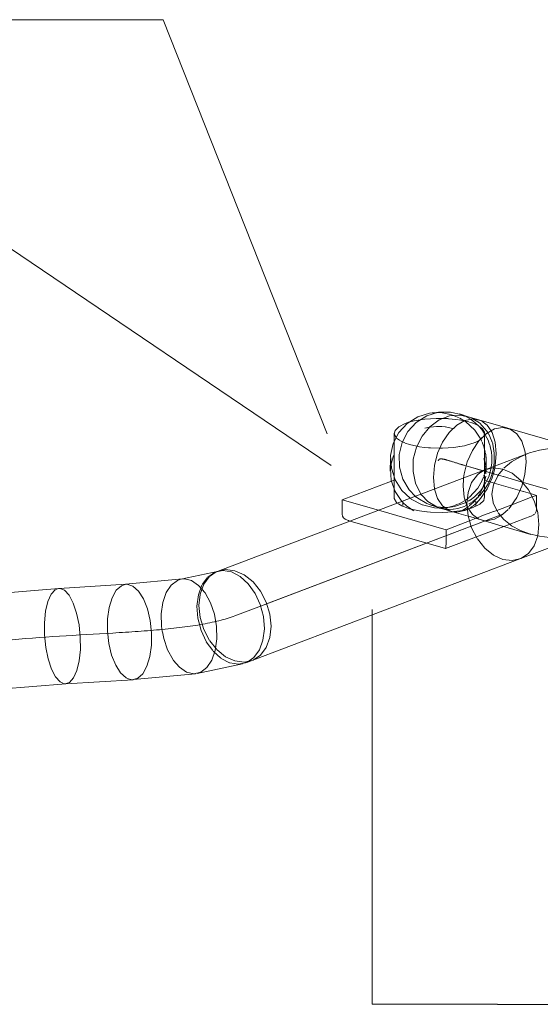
# Model space of a CAD drawing. Header units: millimetres. Extents: x 42289 to 77075, y 302 to 14468.
# Tile 19 of 41: x 48934 to 49614, y 4041 to 5328. Entities that reach past the tile are written whole.
import ezdxf

# ---------------------------------------------------------------- set-up
doc = ezdxf.new("R2010")
doc.units = ezdxf.units.MM
doc.linetypes.add('ADSK_Осевая', pattern=[700, 500, -100, 0, -100])
for name, color, linetype, lineweight in [('M-EQPM-___-IDEN', 50, 'Continuous', 20), ('M-EQPM-____-OTLN', 50, 'Continuous', 20), ('M-HVAC-DUCT-CNTR', 70, 'ADSK_Осевая', 20), ('M-HVAC-DUCT-IDEN', 70, 'Continuous', 20), ('M-HVAC-DUCT-OTLN', 70, 'Continuous', 20)]:
    doc.layers.add(name, color=color, linetype=linetype, lineweight=lineweight)

# ---------------------------------------------------------------- blocks, each defined once
blk = doc.blocks.new('ADSK_Бытовой вентилятор накладной - 200-V4-3D Вент копия 1')
at = {"layer": 'M-EQPM-____-OTLN', "color": 5}
for p, q in [((49442.2, 4802.1), (49437.8, 4800.5)), ((49423.3, 4787.7), (49423.3, 4776.7)), ((49419.6, 4725.3), (49355.3, 4700.9)), ((49423.3, 4717), (49423.3, 4703.7)), ((49355.3, 4700.9), (49402.9, 4687.1)), ((49355.3, 4700.9), (49355.3, 4682)), ((49363.4, 4673.6), (49365.6, 4673))]:
    blk.add_line(p, q, dxfattribs=at)
at = {"layer": 'M-EQPM-____-OTLN', "color": 7}
for p, q in [((49462.7, 4806.1), (49457.4, 4805.4)), ((49533.7, 4797.3), (49532.8, 4797.8)), ((49541.2, 4788.1), (49541.1, 4789)), ((49541.2, 4787), (49541.3, 4787.7)), ((49541.3, 4786.6), (49541.3, 4787.7)), ((49434.1, 4776.5), (49437.3, 4775.1)), ((49587.5, 4712.9), (49554, 4722.5)), ((49501.4, 4685.3), (49500.4, 4685.2)), ((49520.7, 4688.9), (49519.8, 4688.7)), ((49557.3, 4686.9), (49577.2, 4694.4)), ((49530.6, 4676.8), (49531.6, 4677.2)), ((49566.7, 4666), (49572.5, 4668.1)), ((49573.1, 4668.4), (49574.3, 4668.8))]:
    blk.add_line(p, q, dxfattribs=at)
at = {"layer": 'M-EQPM-____-OTLN', "color": 10}
for p, q in [((49493.6, 4806.9), (49487.1, 4807.2)), ((49494.4, 4806.8), (49493.6, 4806.9)), ((49507.4, 4805.4), (49494.8, 4806.8)), ((49514.7, 4804), (49508.2, 4805.3)), ((49520.8, 4802.5), (49514.9, 4804)), ((49524.6, 4801.3), (49521.5, 4802.3)), ((49524.9, 4774.2), (49526.7, 4774.9)), ((49526.7, 4774.9), (49528.6, 4775.6)), ((49529, 4775.8), (49533.3, 4777.9)), ((49541.3, 4784.9), (49541.3, 4786.6)), ((49541.3, 4782.8), (49541.3, 4784.9)), ((49541.3, 4775.2), (49541.3, 4782.2)), ((49541.3, 4770.6), (49541.3, 4774.9)), ((49452.9, 4770.8), (49456.2, 4770.2)), ((49456.3, 4770.2), (49462.8, 4769.3)), ((49462.9, 4769.3), (49468.1, 4768.8)), ((49506.6, 4769.9), (49508.6, 4770.3)), ((49541.3, 4765.9), (49541.3, 4770.2)), ((49541.3, 4761.8), (49541.3, 4765.9)), ((49541.3, 4746.4), (49541.3, 4761.6)), ((49541.3, 4745.1), (49541.3, 4746.2)), ((49541.3, 4740), (49541.3, 4744.7)), ((49541.3, 4738), (49541.3, 4739.4)), ((49541.3, 4734.5), (49541.3, 4737.9)), ((49541.3, 4732.2), (49541.3, 4733.6)), ((49541.3, 4727.8), (49541.3, 4731.6)), ((49541.3, 4723.1), (49541.3, 4727.8)), ((49543.9, 4725.4), (49541.5, 4726.2)), ((49546.8, 4724.6), (49544.7, 4725.2)), ((49548, 4724.3), (49546.8, 4724.6)), ((49548.8, 4724.1), (49548.1, 4724.2)), ((49554, 4722.5), (49548.8, 4724.1)), ((49541.3, 4720.4), (49541.3, 4722.6)), ((49541.3, 4714.4), (49541.3, 4719.8)), ((49541.3, 4711), (49541.3, 4714.2)), ((49541.3, 4709.9), (49541.3, 4710.7)), ((49529.8, 4697.3), (49529.8, 4699)), ((49541.3, 4703.7), (49541.3, 4709.8)), ((49509, 4686.3), (49501.4, 4685.3)), ((49512.2, 4686.9), (49509.5, 4686.4)), ((49519.8, 4688.7), (49519.1, 4688.5)), ((49522, 4689.3), (49520.7, 4688.9)), ((49523, 4689.6), (49522.3, 4689.4)), ((49524.8, 4690.2), (49523.8, 4689.9)), ((49526.7, 4690.9), (49525, 4690.3)), ((49535, 4695), (49527.1, 4691.1)), ((49529.8, 4696.1), (49529.8, 4696.8)), ((49529.8, 4692.2), (49529.8, 4696)), ((49538, 4679.6), (49553.2, 4685.4)), ((49553.3, 4685.4), (49554.9, 4686)), ((49554.9, 4686), (49557.3, 4686.9)), ((49531.6, 4677.2), (49535, 4678.5)), ((49535, 4678.5), (49537.9, 4679.6))]:
    blk.add_line(p, q, dxfattribs=at)
at = {"layer": 'M-EQPM-____-OTLN', "color": 151}
for p, q in [((49423.3, 4776.7), (49423.3, 4775.4)), ((49423.3, 4774.6), (49423.3, 4730.9)), ((49591.6, 4711.7), (49587.5, 4712.9)), ((49601.3, 4708.9), (49592.1, 4711.6)), ((49434.8, 4699), (49434.8, 4698.1)), ((49577.2, 4694.4), (49603.6, 4704.5)), ((49609.2, 4687.7), (49609.2, 4689.2)), ((49521.7, 4673.4), (49530.2, 4676.6)), ((49574.3, 4668.8), (49601.8, 4679.2)), ((49530.7, 4652.3), (49566.7, 4666))]:
    blk.add_line(p, q, dxfattribs=at)
at = {"layer": 'M-EQPM-____-OTLN', "color": 171}
for p, q in [((49423.1, 4726.6), (49419.6, 4725.3)), ((49423.3, 4730.9), (49423.3, 4717)), ((49434.8, 4697.4), (49434.8, 4693.6)), ((49609.2, 4706.6), (49601.3, 4708.9)), ((49603.6, 4704.5), (49609.2, 4706.6)), ((49609.2, 4689.2), (49609.2, 4706.6)), ((49402.9, 4687.1), (49491, 4661.7)), ((49428.4, 4695.8), (49427.5, 4696.5)), ((49434.8, 4693), (49434.8, 4692.2)), ((49365.6, 4673), (49490.4, 4637)), ((49491, 4661.7), (49521.7, 4673.4)), ((49491, 4661.5), (49491, 4642.9)), ((49490.5, 4637), (49530.7, 4652.3)), ((49490.4, 4637), (49490.5, 4637))]:
    blk.add_line(p, q, dxfattribs=at)
at = {"layer": 'M-EQPM-____-OTLN', "color": 5}
for points in [[(49437.8, 4800.5, 0), (49429.3, 4796.3, 0), (49424.4, 4791.5, 0), (49423.4, 4786.4, 0), (49425.8, 4782, 0)], [(49427.5, 4696.5, 0), (49426.4, 4697.4, 0), (49423.4, 4702.4, 0), (49423.3, 4703.7, 0)], [(49355.3, 4682, 0), (49355.8, 4679.5, 0), (49357.2, 4677.3, 0), (49359.4, 4675.4, 0), (49362.3, 4674, 0), (49364, 4673.5, 0)]]:
    blk.add_polyline3d(points, dxfattribs=at)
at = {"layer": 'M-EQPM-____-OTLN', "color": 151}
for points in [[(49457.4, 4805.4, 0), (49449.3, 4803.9, 0), (49442.2, 4802.1, 0)], [(49425.8, 4782, 0), (49426.4, 4781.4, 0), (49430.1, 4778.6, 0)], [(49430.5, 4778.4, 0), (49433.3, 4776.8, 0), (49434, 4776.5, 0)], [(49466.1, 4685, 0), (49456.3, 4686.2, 0), (49445.5, 4688.5, 0)], [(49500.4, 4685.2, 0), (49486.3, 4684.3, 0), (49470.9, 4684.6, 0), (49466.4, 4684.9, 0)], [(49609.2, 4687.7, 0), (49608.8, 4685.3, 0), (49607.3, 4683, 0)], [(49606.6, 4682.2, 0), (49605.1, 4681, 0), (49602.2, 4679.4, 0), (49601.8, 4679.2, 0)]]:
    blk.add_polyline3d(points, dxfattribs=at)
at = {"layer": 'M-EQPM-____-OTLN', "color": 7}
for points in [[(49487.1, 4807.2, 0), (49478.2, 4807.2, 0), (49463.5, 4806.2, 0)], [(49541.1, 4789.1, 0), (49538.1, 4794.1, 0), (49534.1, 4797, 0)], [(49437.6, 4775, 0), (49443.5, 4773, 0), (49452.9, 4770.8, 0)], [(49468.4, 4768.8, 0), (49470.9, 4768.6, 0), (49483.1, 4768.2, 0)], [(49519.1, 4688.5, 0), (49515.2, 4687.5, 0), (49512.2, 4686.9, 0)]]:
    blk.add_polyline3d(points, dxfattribs=at)
at = {"layer": 'M-EQPM-____-OTLN', "color": 10}
for points in [[(49532.8, 4797.8, 0), (49531.2, 4798.6, 0), (49525, 4801.2, 0)], [(49533.6, 4778.1, 0), (49535.3, 4779.1, 0), (49536.3, 4779.9, 0)], [(49536.3, 4779.9, 0), (49540.2, 4784, 0), (49541.2, 4787, 0)], [(49483.1, 4768.2, 0), (49486.3, 4768.3, 0), (49501.4, 4769.3, 0), (49506.6, 4769.9, 0)], [(49509, 4770.3, 0), (49515.2, 4771.5, 0), (49524.7, 4774.2, 0)], [(49541.1, 4705.1, 0), (49540.2, 4700, 0), (49535.3, 4695.2, 0)]]:
    blk.add_polyline3d(points, dxfattribs=at)
at = {"layer": 'M-EQPM-____-OTLN', "color": 171}
for points in [[(49444.7, 4688.7, 0), (49443.5, 4689, 0), (49433.3, 4692.8, 0), (49428.9, 4695.4, 0)], [(49490.5, 4637, 0), (49490.7, 4637.6, 0), (49490.8, 4638.5, 0)], [(49490.8, 4638.8, 0), (49490.9, 4640.6, 0), (49491, 4642.9, 0)]]:
    blk.add_polyline3d(points, dxfattribs=at)
blk = doc.blocks.new('ADSK_Тройник_Круглый - Стандарт-V8-3D Вент копия 1')
at = {"layer": 'M-HVAC-DUCT-OTLN', "color": 5}
for p, q in [((49741.3, 4745.6), (49571.7, 4794.5)), ((49597.7, 4761.1), (49543.1, 4740.4)), ((49587.5, 4623.5), (49642.1, 4644.2)), ((49641.8, 4644.2), (49706.7, 4625.5))]:
    blk.add_line(p, q, dxfattribs=at)
at = {"layer": 'M-HVAC-DUCT-OTLN', "color": 171}
for p, q in [((49594.1, 4764.7), (49594.8, 4760.1)), ((49594.9, 4759.8), (49595.5, 4750.2)), ((49541.7, 4739.8), (49536, 4736.5)), ((49746.3, 4743.5), (49744.5, 4744.4)), ((49513.3, 4718.8), (49513.8, 4727.6)), ((49513.8, 4727.8), (49514, 4729.4)), ((49641.9, 4644.2), (49641.7, 4644.2)), ((49708.4, 4625.1), (49713.4, 4624.5))]:
    blk.add_line(p, q, dxfattribs=at)
at = {"layer": 'M-HVAC-DUCT-OTLN', "color": 151}
for p, q in [((49560.5, 4734.7), (49565.6, 4740.8)), ((49752.1, 4739.3), (49746.7, 4743.3)), ((49755.8, 4734.9), (49753.3, 4738)), ((49552.5, 4697.1), (49551, 4708)), ((49765.1, 4701.6), (49764.7, 4708.4)), ((49572.2, 4688.1), (49565.4, 4681.8)), ((49538.6, 4674), (49534.3, 4675.4)), ((49537.1, 4674.4), (49564.4, 4666.5)), ((49565, 4681.5), (49562.4, 4679.6)), ((49564.9, 4666.3), (49602, 4655.6)), ((49713.5, 4624.5), (49724, 4626.5))]:
    blk.add_line(p, q, dxfattribs=at)
at = {"layer": 'M-HVAC-DUCT-OTLN', "color": 7}
for p, q in [((49752.8, 4738.5), (49752.1, 4739.3)), ((49562.4, 4679.6), (49554.4, 4675.4))]:
    blk.add_line(p, q, dxfattribs=at)
at = {"layer": 'M-HVAC-DUCT-OTLN', "color": 5}
for points in [[(49514, 4729.4, 0), (49514.7, 4734.6, 0), (49518.8, 4750.4, 0), (49525.4, 4765.1, 0), (49533.9, 4777.7, 0), (49543.8, 4787.4, 0), (49554.4, 4793.4, 0)], [(49554.4, 4793.4, 0), (49565, 4795.4, 0), (49574.9, 4793.3, 0)], [(49597.1, 4760.8, 0), (49600.2, 4762, 0), (49613, 4765.7, 0), (49626, 4768, 0), (49639.2, 4769, 0)], [(49639.2, 4769, 0), (49640.1, 4763.9, 0), (49641, 4757.6, 0), (49641.9, 4750, 0), (49642.7, 4741.1, 0), (49643.5, 4730.9, 0), (49644.2, 4719.5, 0), (49644.7, 4707, 0), (49645.1, 4693.8, 0), (49645.2, 4680.8, 0)], [(49565.3, 4740.9, 0), (49553.1, 4742.4, 0), (49541.7, 4739.8, 0)], [(49612.4, 4668.3, 0), (49610.8, 4684.1, 0), (49606.1, 4699.6, 0), (49598.6, 4714, 0), (49588.8, 4726.2, 0), (49577.5, 4735.4, 0), (49565.3, 4740.9, 0)], [(49724, 4744.5, 0), (49713.4, 4738.5, 0), (49703.5, 4728.8, 0), (49695, 4716.2, 0), (49688.4, 4701.5, 0), (49684.3, 4685.7, 0), (49682.9, 4669.9, 0)], [(49744.5, 4744.4, 0), (49734.6, 4746.5, 0), (49724, 4744.5, 0)], [(49645.2, 4680.8, 0), (49645.1, 4669.1, 0), (49644.7, 4659.5, 0), (49644.2, 4652.4, 0), (49643.5, 4647.7, 0), (49642.7, 4645, 0), (49641.9, 4644.2, 0)], [(49587.5, 4623.5, 0), (49588.8, 4624, 0), (49598.6, 4630.6, 0), (49606.1, 4640.7, 0), (49610.8, 4653.5, 0), (49612.4, 4668.3, 0)], [(49682.9, 4669.9, 0), (49684.3, 4655.2, 0), (49688.4, 4642.5, 0), (49695, 4632.8, 0), (49703.5, 4626.7, 0), (49708.4, 4625.1, 0)]]:
    blk.add_polyline3d(points, dxfattribs=at)
at = {"layer": 'M-HVAC-DUCT-OTLN', "color": 171}
for points in [[(49574.9, 4793.3, 0), (49583.4, 4787.1, 0), (49590, 4777.4, 0), (49594, 4764.8, 0)], [(49566.7, 4741.9, 0), (49576.7, 4750.2, 0), (49588.1, 4756.9, 0), (49597.1, 4760.8, 0)], [(49595.5, 4750, 0), (49594.1, 4734.2, 0), (49591.5, 4723.2, 0)], [(49535.7, 4736.3, 0), (49532, 4733.2, 0), (49524.5, 4723.2, 0), (49519.8, 4710.3, 0), (49518.2, 4695.5, 0)], [(49518.2, 4692.9, 0), (49514.7, 4704.1, 0), (49513.3, 4718.8, 0)], [(49518.2, 4695.5, 0), (49519.8, 4679.8, 0), (49524.5, 4664.2, 0), (49531.7, 4650.3, 0)], [(49532, 4649.8, 0), (49541.7, 4637.6, 0), (49553.1, 4628.5, 0), (49565.3, 4622.9, 0)], [(49639.2, 4651, 0), (49626, 4651.4, 0), (49613, 4653.1, 0), (49610.8, 4653.5, 0)], [(49641, 4645, 0), (49640.1, 4647.3, 0), (49639.2, 4650.9, 0)], [(49565.3, 4622.9, 0), (49577.5, 4621.4, 0), (49587.2, 4623.4, 0)]]:
    blk.add_polyline3d(points, dxfattribs=at)
at = {"layer": 'M-HVAC-DUCT-OTLN', "color": 151}
for points in [[(49551, 4708, 0), (49553, 4720.4, 0), (49558.5, 4731.9, 0), (49560.1, 4734.3, 0)], [(49591.5, 4723.2, 0), (49590, 4718.4, 0), (49583.4, 4703.7, 0), (49574.9, 4691.1, 0), (49573.2, 4689.1, 0)], [(49764.7, 4708.5, 0), (49763.7, 4715.8, 0), (49759.6, 4728.5, 0), (49756.1, 4734.6, 0)], [(49724, 4626.5, 0), (49734.6, 4632.6, 0), (49744.5, 4642.2, 0), (49753, 4654.8, 0), (49759.6, 4669.5, 0), (49763.7, 4685.3, 0), (49765.1, 4701.1, 0)], [(49533.7, 4675.6, 0), (49525.4, 4681.7, 0), (49518.8, 4691.4, 0), (49518.4, 4692.4, 0)], [(49558.5, 4684.4, 0), (49553, 4695.7, 0), (49552.7, 4696.6, 0)], [(49572.9, 4669.6, 0), (49566.7, 4674.8, 0), (49559, 4683.7, 0)], [(49610.8, 4653.5, 0), (49600.2, 4656.2, 0), (49588.1, 4660.8, 0), (49576.7, 4666.9, 0), (49572.9, 4669.6, 0)]]:
    blk.add_polyline3d(points, dxfattribs=at)
at = {"layer": 'M-HVAC-DUCT-OTLN', "color": 7}
blk.add_polyline3d([(49554.4, 4675.4, 0), (49543.8, 4673.4, 0), (49539.4, 4673.8, 0)], dxfattribs=at)
blk = doc.blocks.new('ADSK_M_Гибкие воздуховоды - Диаметр-161379-3D Вент копия 1')
at = {"layer": 'M-HVAC-DUCT-IDEN'}
blk.add_line((48548.5, 5328.3), (48948.5, 5328.3), dxfattribs=at)
blk = doc.blocks.new('ADSK_M_Воздуховоды - Размер_15-149623-3D Вент копия 1')
at = {"layer": 'M-HVAC-DUCT-IDEN'}
blk.add_line((42990.3, 6175.7), (43740.3, 6175.7), dxfattribs=at)

msp = doc.modelspace()

# ---------------------------------------------------------------- linework, layer by layer
at = {"layer": 'M-EQPM-___-IDEN'}
msp.add_line((49341.2, 4745.7), (48849.5, 5078.3), dxfattribs=at)
at = {"layer": 'M-HVAC-DUCT-CNTR', "color": 151}
for p, q in [((49515.7, 4745.6), (49541.6, 4738.1)), ((49517.4, 4745.1), (49539.2, 4738.8)), ((49559.4, 4733), (49565.6, 4731.2)), ((49566.1, 4731.1), (49586.1, 4725.3)), ((49586.5, 4725.2), (49590.6, 4724)), ((49215.3, 4549.1), (49249.9, 4562.2)), ((49215.3, 4549.1), (49249.9, 4562.2)), ((49249.9, 4562.2), (49256.7, 4564.8))]:
    msp.add_line(p, q, dxfattribs=at)
at = {"layer": 'M-HVAC-DUCT-CNTR', "color": 171}
for p, q in [((49515.7, 4745.6), (49517.4, 4745.1)), ((49590.6, 4724), (49644.3, 4708.5)), ((49249.9, 4562.2), (49565.3, 4681.9)), ((49256.7, 4564.8), (49565.3, 4681.9))]:
    msp.add_line(p, q, dxfattribs=at)
at = {"layer": 'M-HVAC-DUCT-CNTR', "color": 7}
for p, q in [((49539.2, 4738.8), (49539.9, 4738.6)), ((49554.8, 4734.3), (49559.4, 4733))]:
    msp.add_line(p, q, dxfattribs=at)
at = {"layer": 'M-HVAC-DUCT-CNTR', "color": 10}
for p, q in [((49539.9, 4738.6), (49541.6, 4738.1)), ((49541.7, 4738.1), (49550.5, 4735.5)), ((49541.7, 4738.1), (49550.5, 4735.5)), ((49550.9, 4735.4), (49554.4, 4734.4)), ((49550.9, 4735.4), (49554.4, 4734.4))]:
    msp.add_line(p, q, dxfattribs=at)
for points in [[(49481, 4752.3), (49480.9, 4752.1), (49480.8, 4751.8), (49480.7, 4751.5)], [(49487.9, 4753.8), (49484.1, 4754.6), (49482, 4754.3), (49481, 4752.3)], [(49490.3, 4753.3), (49489.5, 4753.5), (49488.8, 4753.7), (49488.1, 4753.8)]]:
    msp.add_open_spline(points, degree=3, dxfattribs=at)
at = {"layer": 'M-HVAC-DUCT-CNTR', "color": 7}
msp.add_open_spline([(49503.5, 4749.3), (49497.9, 4751), (49493.6, 4752.4), (49490.3, 4753.3)], degree=3, dxfattribs=at)
at = {"layer": 'M-HVAC-DUCT-CNTR', "color": 151}
msp.add_open_spline([(49515.7, 4745.6), (49511, 4746.9), (49507, 4748.2), (49503.5, 4749.3)], degree=3, dxfattribs=at)
at = {"layer": 'M-HVAC-DUCT-CNTR', "color": 171}
msp.add_open_spline([(49215.3, 4549.1), (49114.1, 4510.7), (48842.9, 4542.1), (48731.2, 4467.6)], degree=3, dxfattribs=at)
at = {"layer": 'M-HVAC-DUCT-IDEN'}
for p, q in [((49121.5, 5328.3), (48948.5, 5328.3)), ((49335.8, 4786.9), (49121.5, 5328.3)), ((49394.4, 4557.6), (49394.4, 4041.4)), ((49394.4, 4041.4), (49558.3, 4041.4))]:
    msp.add_line(p, q, dxfattribs=at)
at = {"layer": 'M-HVAC-DUCT-OTLN', "color": 171}
for p, q in [((49477.9, 4814.6), (49469.6, 4813.9)), ((49473.9, 4814.4), (49478.6, 4814.7)), ((49515.4, 4810.4), (49512.3, 4811.7)), ((49523, 4808.3), (49526, 4806.9)), ((49537.6, 4803.8), (49536.2, 4804.5)), ((49594.8, 4760.1), (49594.1, 4764.7)), ((49595.5, 4750.2), (49594.9, 4759.8)), ((49418.4, 4741.6), (49419, 4746)), ((49536, 4736.5), (49541.7, 4739.8)), ((49513.8, 4727.6), (49513.3, 4718.8)), ((49514, 4729.4), (49513.8, 4727.8)), ((49476.1, 4714.9), (49476.4, 4713.6)), ((49434.1, 4697.8), (49433.3, 4698.6)), ((49439.4, 4692.9), (49434.5, 4697.3)), ((49445.3, 4702), (49444.3, 4702.7)), ((49460, 4694.1), (49445.7, 4701.7)), ((49451.1, 4705.2), (49452.1, 4704.4)), ((49459.1, 4707), (49458.3, 4708.1)), ((49444.9, 4688.8), (49439.6, 4692.7)), ((49448.9, 4686.3), (49445.4, 4688.4)), ((49466.1, 4695.8), (49468.2, 4694.9)), ((49471.7, 4693.6), (49482, 4690.3)), ((49485.6, 4689.3), (49483.4, 4689.9)), ((49483.4, 4689.8), (49519.9, 4679.3)), ((49172.4, 4590), (49179.4, 4599.4)), ((49181.8, 4600.2), (49174.5, 4590.4)), ((49179.8, 4599.8), (49188.7, 4605.8)), ((49190.6, 4606.4), (49182, 4600.4)), ((49191.7, 4607), (49190.8, 4606.5)), ((49167.5, 4576.6), (49172, 4589.1)), ((49174.5, 4590.3), (49169.8, 4577.5)), ((49165.7, 4561.8), (49167.5, 4576.6)), ((49169.7, 4577.2), (49168.2, 4562.7)), ((49186.2, 4503.6), (49177.9, 4515.3)), ((49182.3, 4516.4), (49191.6, 4504.9)), ((49196.9, 4493.7), (49186.8, 4502.9)), ((49208.3, 4487.7), (49197.3, 4493.4)), ((49219.8, 4485.8), (49208.6, 4487.6)), ((49074.2, 4467.5), (49073.3, 4468)), ((49080.9, 4465.6), (49074.7, 4467.2)), ((49161.6, 4473.3), (49152.1, 4475.5)), ((48990.6, 4460.9), (48987, 4462.8)), ((48993.2, 4460.3), (48990.8, 4460.8))]:
    msp.add_line(p, q, dxfattribs=at)
at = {"layer": 'M-HVAC-DUCT-OTLN', "color": 5}
for p, q in [((49469.6, 4813.9), (49473.9, 4814.4)), ((49484.4, 4815.5), (49473, 4814.3)), ((49520, 4809.4), (49508.8, 4813)), ((49571.7, 4794.5), (49518.6, 4809.8)), ((49418.5, 4754.8), (49418.2, 4738)), ((49543.1, 4740.4), (49190, 4606.3)), ((49419.3, 4726.2), (49418.4, 4741.6)), ((49474.6, 4730), (49476, 4715.3)), ((49229.4, 4487.6), (49587.5, 4623.5)), ((49194.1, 4607.5), (49144.7, 4597)), ((49147, 4597.3), (49072.5, 4590.3)), ((48985.3, 4585), (48892.8, 4577.4)), ((49073, 4590.3), (48985.5, 4585)), ((49166, 4473.7), (49225.3, 4486.4)), ((49082.6, 4465.7), (49163.7, 4473.4)), ((48907.8, 4453.2), (48994.4, 4460.4)), ((48994.3, 4460.3), (49082.2, 4465.6))]:
    msp.add_line(p, q, dxfattribs=at)
at = {"layer": 'M-HVAC-DUCT-OTLN', "color": 151}
for p, q in [((49480.4, 4814.7), (49477.9, 4814.6)), ((49478.6, 4814.7), (49480.5, 4814.7)), ((49495.2, 4812.7), (49501.3, 4810.8)), ((49522.4, 4806.6), (49515.4, 4810.4)), ((49526.1, 4806.8), (49534.8, 4801.2)), ((49555.3, 4745.4), (49556.7, 4761)), ((49468.2, 4694.9), (49476.5, 4692.3)), ((49472.7, 4693.3), (49477.2, 4692.1)), ((49482.1, 4690), (49482.7, 4690)), ((49483.5, 4690), (49482.6, 4690)), ((49492.8, 4690.7), (49496.1, 4691.1)), ((49515.7, 4686.6), (49519, 4688.1)), ((49565.4, 4681.8), (49572.2, 4688.1)), ((49520.2, 4679.2), (49537.1, 4674.4)), ((49534.3, 4675.4), (49538.6, 4674)), ((49562.4, 4679.6), (49565, 4681.5))]:
    msp.add_line(p, q, dxfattribs=at)
at = {"layer": 'M-HVAC-DUCT-OTLN', "color": 7}
for p, q in [((49509.1, 4807.4), (49514.6, 4804.1)), ((49463.5, 4794.3), (49469.3, 4795.6)), ((49545.8, 4788.2), (49546.5, 4787)), ((49546.9, 4786.4), (49550.6, 4778.2)), ((49552.1, 4773.4), (49554.1, 4761.9)), ((49554.1, 4761.9), (49554, 4749.4)), ((49543.4, 4747.9), (49543.5, 4749.8)), ((49554.7, 4742.2), (49554.9, 4743)), ((49554.9, 4743.1), (49555.2, 4744.9)), ((49476.5, 4692.3), (49479.1, 4691.7)), ((49477.2, 4692.1), (49479.1, 4691.7)), ((49482.7, 4690), (49489.6, 4690.4)), ((49489.9, 4690.4), (49483.9, 4690)), ((49489, 4690.3), (49492.5, 4690.7)), ((49500.4, 4688.4), (49492.9, 4688.2)), ((49506.3, 4689.3), (49500.9, 4688.4)), ((49516.1, 4692.6), (49506.3, 4689.3)), ((49513.1, 4687.1), (49510.6, 4685.7)), ((49518.8, 4690.9), (49513.2, 4687.2)), ((49518.1, 4693.6), (49516.1, 4692.7)), ((49519, 4688.1), (49520.4, 4688.8)), ((49554.4, 4675.4), (49562.4, 4679.6))]:
    msp.add_line(p, q, dxfattribs=at)
at = {"layer": 'M-HVAC-DUCT-OTLN', "color": 10}
for p, q in [((49514.6, 4804.1), (49516.4, 4802.9)), ((49516.4, 4802.9), (49528.5, 4791.8)), ((49470.7, 4795.8), (49478.7, 4796.6)), ((49490.3, 4796.1), (49499.7, 4794)), ((49500.2, 4793.9), (49501, 4793.7)), ((49501.5, 4793.5), (49501.8, 4793.4)), ((49528.5, 4791.8), (49536.3, 4780)), ((49538.1, 4776.2), (49538.5, 4775.3)), ((49538.7, 4774.9), (49540.3, 4770.5)), ((49540.4, 4770.3), (49542.3, 4762.9)), ((49542.4, 4762.3), (49543.3, 4755.5)), ((49543.4, 4753.4), (49542.4, 4762.3)), ((49548.7, 4770.7), (49548.1, 4772.6)), ((49550.3, 4763.2), (49548.8, 4770.4)), ((49550.9, 4757.8), (49550.3, 4763.2)), ((49540.6, 4754.9), (49542.2, 4748.8)), ((49542.2, 4748.8), (49542.6, 4746.2)), ((49543.3, 4755.2), (49543.4, 4753.3)), ((49543.4, 4752.7), (49543.3, 4746.1)), ((49543.3, 4746.1), (49543.5, 4749.8)), ((49543.5, 4750.2), (49543.4, 4753.1)), ((49550.8, 4748.3), (49550.9, 4757.5)), ((49542.1, 4737.9), (49541.2, 4734.4)), ((49542.4, 4739.5), (49542.1, 4738)), ((49543.3, 4746), (49542.5, 4740.3)), ((49542.8, 4745.2), (49543.2, 4740.6)), ((49543.2, 4736.4), (49543.1, 4734.5)), ((49543.2, 4737), (49543.3, 4738.7)), ((49543.2, 4738.6), (49543.2, 4738)), ((49543.2, 4738), (49543.2, 4737)), ((49543.3, 4740.8), (49543.4, 4745.5)), ((49543.3, 4739), (49543.3, 4739.6)), ((49543.4, 4746), (49543.4, 4747.9)), ((49548, 4734.4), (49549.7, 4740.8)), ((49549.8, 4741.5), (49550.1, 4742.7)), ((49552.9, 4741.8), (49551.4, 4735.6)), ((49552.8, 4734.6), (49553.3, 4736.1)), ((49553.4, 4744.1), (49553, 4742.3)), ((49553.3, 4736.4), (49554.7, 4742)), ((49541, 4733.5), (49540.6, 4732.3)), ((49542.9, 4731.5), (49541, 4722.3)), ((49551.3, 4735.3), (49551.1, 4734.3)), ((49536.9, 4712), (49534.2, 4707.2)), ((49538.6, 4715.4), (49537, 4712.2)), ((49516.2, 4700), (49508.1, 4695.5)), ((49517.6, 4701), (49516.6, 4700.3)), ((49517, 4697.3), (49518.7, 4698.2)), ((49518.9, 4701.9), (49517.7, 4701.1)), ((49520, 4702.8), (49519.3, 4702.2)), ((49519.8, 4698.8), (49522.3, 4700.4)), ((49521.2, 4703.7), (49520, 4702.8)), ((49525.8, 4698.3), (49522.7, 4696.2)), ((49527.2, 4698.3), (49523.6, 4694.7)), ((49532.1, 4703.5), (49526.2, 4698.6)), ((49530.2, 4701.7), (49527.2, 4698.3)), ((49532.3, 4704.4), (49530.2, 4701.7)), ((49534.8, 4706.2), (49532.6, 4703.9)), ((49533.9, 4706.8), (49532.9, 4705.3)), ((49488.8, 4690.8), (49493.1, 4690.8)), ((49489, 4690.8), (49492.8, 4690.8)), ((49489.6, 4690.4), (49492.3, 4690.8)), ((49492.3, 4690.8), (49489.9, 4690.4)), ((49493.1, 4690.9), (49492.4, 4690.8)), ((49493.4, 4690.9), (49496.1, 4691.1)), ((49493.5, 4690.9), (49499.4, 4691.5)), ((49500.1, 4692.6), (49494.5, 4691.2)), ((49496.4, 4691.1), (49499.4, 4691.5)), ((49499.4, 4691.5), (49501.9, 4692)), ((49500.9, 4692.8), (49507.5, 4695.3)), ((49507.5, 4695.3), (49507.5, 4695.3)), ((49519, 4694.1), (49518.4, 4693.8)), ((49520.4, 4692.1), (49519.2, 4691.2)), ((49520.4, 4688.8), (49521.5, 4689.5)), ((49522.3, 4695.9), (49520.8, 4695.1)), ((49521.6, 4693), (49521.4, 4692.9)), ((49522.8, 4694.1), (49521.8, 4693.2)), ((49522.4, 4689.9), (49523, 4690.3)), ((49523.5, 4694.7), (49522.9, 4694.1)), ((49523, 4690.3), (49525.8, 4692.3)), ((49526.3, 4692.7), (49530.8, 4696.5))]:
    msp.add_line(p, q, dxfattribs=at)
at = {"layer": 'M-HVAC-DUCT-OTLN', "color": 5}
for points in [[(49419.6, 4742.3, 0), (49418.7, 4758.6, 0), (49422.1, 4774.4, 0), (49429.5, 4788.8, 0), (49440.4, 4800.6, 0), (49454.1, 4809.2, 0), (49469.6, 4813.9, 0)], [(49469.6, 4813.9, 0), (49454.1, 4809.2, 0), (49440.4, 4800.6, 0), (49429.5, 4788.8, 0), (49422.1, 4774.4, 0), (49418.7, 4758.6, 0), (49419.6, 4742.3, 0)], [(49481, 4815.1, 0), (49465.8, 4810.4, 0), (49452.2, 4801.9, 0), (49441.3, 4790, 0), (49433.6, 4775.7, 0), (49429.8, 4759.8, 0), (49430.2, 4743.4, 0)], [(49481, 4815.1, 0), (49465.8, 4810.4, 0), (49452.2, 4801.9, 0), (49441.3, 4790, 0), (49433.6, 4775.7, 0), (49429.8, 4759.8, 0), (49430.2, 4743.4, 0)], [(49512.3, 4811.7, 0), (49496.9, 4815.5, 0), (49481, 4815.1, 0)], [(49512.3, 4811.7, 0), (49496.9, 4815.5, 0), (49481, 4815.1, 0)], [(49447.9, 4737.7, 0), (49448.3, 4753.8, 0), (49452.4, 4769.6, 0), (49459.7, 4784, 0), (49469.9, 4796.2, 0), (49482.1, 4805.1, 0), (49495.7, 4810.3, 0)], [(49495.7, 4810.3, 0), (49482.1, 4805.1, 0), (49469.9, 4796.2, 0), (49459.7, 4784, 0), (49452.4, 4769.6, 0), (49448.3, 4753.8, 0), (49447.9, 4737.7, 0)], [(49515.7, 4804.6, 0), (49505, 4798.5, 0), (49495.1, 4788.9, 0), (49486.6, 4776.3, 0), (49480.1, 4761.6, 0), (49476, 4745.8, 0), (49474.6, 4730, 0)], [(49474.6, 4730, 0), (49476, 4745.8, 0), (49480.1, 4761.6, 0), (49486.6, 4776.3, 0), (49495.1, 4788.9, 0), (49505, 4798.5, 0), (49515.7, 4804.6, 0)], [(49495.7, 4810.3, 0), (49509.6, 4811.4, 0), (49523, 4808.3, 0)], [(49523, 4808.3, 0), (49509.6, 4811.4, 0), (49495.7, 4810.3, 0)], [(49536.2, 4804.5, 0), (49526.3, 4806.6, 0), (49515.7, 4804.6, 0)], [(49515.7, 4804.6, 0), (49526.3, 4806.6, 0), (49536.2, 4804.5, 0)], [(49554.4, 4793.4, 0), (49543.8, 4787.4, 0), (49533.9, 4777.7, 0), (49525.4, 4765.1, 0), (49518.8, 4750.4, 0), (49514.7, 4734.6, 0), (49514, 4729.4, 0)], [(49574.9, 4793.3, 0), (49565, 4795.4, 0), (49554.4, 4793.4, 0)], [(49444.3, 4702.7, 0), (49433.5, 4712.9, 0), (49424.6, 4726.7, 0), (49419.6, 4742.3, 0)], [(49419.6, 4742.3, 0), (49424.6, 4726.7, 0), (49433.5, 4712.9, 0), (49444.3, 4702.7, 0)], [(49430.2, 4743.4, 0), (49434.6, 4727.8, 0), (49442.8, 4713.9, 0), (49451.1, 4705.2, 0)], [(49430.2, 4743.4, 0), (49434.6, 4727.8, 0), (49442.8, 4713.9, 0), (49451.1, 4705.2, 0)], [(49458.3, 4708.1, 0), (49457.6, 4709.1, 0), (49451.1, 4722.5, 0), (49447.9, 4737.7, 0)], [(49447.9, 4737.7, 0), (49451.1, 4722.5, 0), (49457.6, 4709.1, 0), (49458.3, 4708.1, 0)], [(49541.7, 4739.8, 0), (49553.1, 4742.4, 0), (49565.3, 4740.9, 0)], [(49565.3, 4740.9, 0), (49577.5, 4735.4, 0), (49588.8, 4726.2, 0), (49598.6, 4714, 0), (49606.1, 4699.6, 0), (49610.8, 4684.1, 0), (49612.4, 4668.3, 0)], [(49433.3, 4698.7, 0), (49424.4, 4711.6, 0), (49419.3, 4726.2, 0)], [(49612.4, 4668.3, 0), (49610.8, 4653.5, 0), (49606.1, 4640.7, 0), (49598.6, 4630.6, 0), (49588.8, 4624, 0), (49587.5, 4623.5, 0)], [(49189, 4606, 0), (49199.4, 4608.2, 0), (49210.8, 4606.4, 0)], [(49215.3, 4608.1, 0), (49203.1, 4609.6, 0), (49191.7, 4607, 0)], [(49191.7, 4607, 0), (49203.1, 4609.6, 0), (49215.3, 4608.1, 0)], [(49262.4, 4535.5, 0), (49260.8, 4551.2, 0), (49256.1, 4566.8, 0), (49248.6, 4581.2, 0), (49238.9, 4593.4, 0), (49227.5, 4602.6, 0), (49215.3, 4608.1, 0)], [(49215.3, 4608.1, 0), (49227.5, 4602.6, 0), (49238.9, 4593.4, 0), (49248.6, 4581.2, 0), (49256.1, 4566.8, 0), (49260.8, 4551.2, 0), (49262.4, 4535.5, 0)], [(49145.5, 4597.1, 0), (49149.2, 4597.4, 0), (49158.7, 4595.2, 0)], [(49158.7, 4595.2, 0), (49167.9, 4588.9, 0), (49176.4, 4579, 0), (49183.4, 4566.1, 0), (49188.4, 4551.1, 0), (49191.3, 4535, 0), (49191.7, 4518.9, 0)], [(49210.8, 4606.4, 0), (49222.1, 4600.5, 0), (49232.6, 4591, 0), (49241.6, 4578.5, 0), (49248.3, 4563.9, 0), (49252.4, 4548.1, 0), (49253.7, 4532.2, 0)], [(48985.3, 4585, 0), (48986.6, 4585, 0), (48992.7, 4582.6, 0)], [(48992.7, 4582.6, 0), (48998.7, 4576, 0), (49004.1, 4565.8, 0), (49008.5, 4552.7, 0), (49011.6, 4537.5, 0), (49013.3, 4521.3, 0), (49013.4, 4505.2, 0)], [(49072.5, 4590.3, 0), (49074.2, 4590.3, 0), (49081.8, 4587.9, 0)], [(49081.8, 4587.9, 0), (49089.1, 4581.5, 0), (49095.7, 4571.3, 0), (49100.9, 4558.3, 0), (49104.6, 4543.1, 0), (49106.5, 4526.9, 0), (49106.3, 4510.8, 0)], [(49253.7, 4532.2, 0), (49251.9, 4517.3, 0), (49247.2, 4504.5, 0), (49240, 4494.5, 0), (49230.7, 4488.2, 0), (49220, 4485.8, 0)], [(49237.5, 4490.7, 0), (49238.9, 4491.2, 0), (49248.6, 4497.8, 0), (49256.1, 4507.8, 0), (49260.8, 4520.7, 0), (49262.4, 4535.5, 0)], [(49262.4, 4535.5, 0), (49260.8, 4520.7, 0), (49256.1, 4507.8, 0), (49248.6, 4497.8, 0), (49238.9, 4491.2, 0), (49237.5, 4490.7, 0)], [(49191.7, 4518.9, 0), (49189.6, 4504, 0), (49185.1, 4491.2, 0), (49178.7, 4481.4, 0), (49170.7, 4475.3, 0), (49161.6, 4473.3, 0)], [(49013.4, 4505.2, 0), (49011.8, 4490.3, 0), (49008.8, 4477.6, 0), (49004.5, 4468, 0), (48999.2, 4462.1, 0), (48993.2, 4460.3, 0)], [(49106.3, 4510.8, 0), (49104.3, 4495.9, 0), (49100.4, 4483.2, 0), (49094.9, 4473.5, 0), (49088.3, 4467.5, 0), (49080.9, 4465.6, 0)]]:
    msp.add_polyline3d(points, dxfattribs=at)
at = {"layer": 'M-HVAC-DUCT-OTLN', "color": 151}
for points in [[(49494.7, 4812.8, 0), (49485.9, 4814.4, 0), (49480.6, 4814.7, 0)], [(49480.7, 4814.7, 0), (49485.9, 4814.4, 0), (49494.7, 4812.8, 0)], [(49535, 4801, 0), (49544.3, 4790.6, 0), (49545.7, 4788.5, 0)], [(49545.7, 4788.5, 0), (49544.3, 4790.6, 0), (49535, 4801, 0)], [(49556.7, 4761.2, 0), (49555.3, 4775.9, 0), (49551.2, 4788.6, 0), (49550, 4791, 0)], [(49550, 4791, 0), (49551.2, 4788.6, 0), (49555.3, 4775.9, 0), (49556.7, 4761.2, 0)], [(49419, 4746, 0), (49421.8, 4756.8, 0), (49422.7, 4759.1, 0)], [(49573.2, 4689.1, 0), (49574.9, 4691.1, 0), (49583.4, 4703.7, 0), (49590, 4718.4, 0), (49591.5, 4723.2, 0)], [(49484.4, 4689.6, 0), (49492.3, 4688.2, 0), (49492.9, 4688.2, 0)], [(49492.9, 4688.2, 0), (49492.3, 4688.2, 0), (49485.6, 4689.3, 0)], [(49500, 4685.1, 0), (49505, 4684.6, 0), (49515.7, 4686.6, 0)], [(49515.7, 4686.6, 0), (49505, 4684.6, 0), (49500, 4685.1, 0)], [(49518.4, 4692.4, 0), (49518.8, 4691.4, 0), (49525.4, 4681.7, 0), (49533.7, 4675.6, 0)]]:
    msp.add_polyline3d(points, dxfattribs=at)
at = {"layer": 'M-HVAC-DUCT-OTLN', "color": 7}
for points in [[(49501.8, 4810.6, 0), (49501.8, 4810.6, 0), (49508.3, 4807.8, 0)], [(49508.3, 4807.8, 0), (49501.8, 4810.6, 0), (49501.8, 4810.6, 0)], [(49533.6, 4797.4, 0), (49526.2, 4804, 0), (49522.9, 4806.2, 0)], [(49533.6, 4797.4, 0), (49526.2, 4804, 0), (49522.9, 4806.2, 0)], [(49542.3, 4785.8, 0), (49537.6, 4792.7, 0), (49534, 4797, 0)], [(49542.3, 4785.8, 0), (49537.6, 4792.7, 0), (49534, 4797, 0)], [(49550.6, 4778, 0), (49550.9, 4777.2, 0), (49552, 4773.7, 0)], [(49552, 4773.7, 0), (49550.9, 4777.2, 0), (49550.6, 4778, 0)], [(49554, 4749.1, 0), (49553.6, 4745.9, 0), (49553.5, 4744.6, 0)], [(49553.5, 4744.6, 0), (49553.6, 4745.9, 0), (49554, 4749.1, 0)], [(49479.2, 4691.7, 0), (49483.6, 4691.1, 0), (49488.8, 4690.8, 0)], [(49479.2, 4691.7, 0), (49483.6, 4691.1, 0), (49489, 4690.8, 0)], [(49539.4, 4673.8, 0), (49543.8, 4673.4, 0), (49554.4, 4675.4, 0)]]:
    msp.add_polyline3d(points, dxfattribs=at)
at = {"layer": 'M-HVAC-DUCT-OTLN', "color": 171}
for points in [[(49550, 4791, 0), (49544.7, 4798.3, 0), (49538, 4803.6, 0)], [(49538, 4803.6, 0), (49544.7, 4798.3, 0), (49550, 4791, 0)], [(49594, 4764.8, 0), (49590, 4777.4, 0), (49583.4, 4787.1, 0), (49574.9, 4793.3, 0)], [(49591.5, 4723.2, 0), (49594.1, 4734.2, 0), (49595.5, 4750, 0)], [(49518.2, 4695.5, 0), (49519.8, 4710.3, 0), (49524.5, 4723.2, 0), (49532, 4733.2, 0), (49535.7, 4736.3, 0)], [(49476.4, 4713.2, 0), (49480.1, 4702.6, 0), (49486.6, 4692.9, 0), (49495.1, 4686.7, 0), (49500, 4685.1, 0)], [(49500, 4685.1, 0), (49495.1, 4686.7, 0), (49486.6, 4692.9, 0), (49480.1, 4702.6, 0), (49476.4, 4713.2, 0)], [(49513.3, 4718.8, 0), (49514.7, 4704.1, 0), (49518.2, 4692.9, 0)], [(49452.5, 4704.1, 0), (49454.3, 4702.7, 0), (49465.8, 4695.9, 0)], [(49452.5, 4704.1, 0), (49454.3, 4702.7, 0), (49465.8, 4695.9, 0)], [(49483, 4690, 0), (49479, 4691.4, 0), (49467.2, 4698.5, 0), (49459.3, 4706.7, 0)], [(49459.3, 4706.7, 0), (49467.2, 4698.5, 0), (49479, 4691.4, 0), (49484.4, 4689.6, 0)], [(49482.6, 4690, 0), (49476.1, 4690.3, 0), (49460.2, 4694, 0)], [(49460.2, 4694, 0), (49476.1, 4690.3, 0), (49482.1, 4690, 0)], [(49466.1, 4695.8, 0), (49468.2, 4694.9, 0), (49472.7, 4693.3, 0)], [(49531.7, 4650.3, 0), (49524.5, 4664.2, 0), (49519.8, 4679.8, 0), (49518.2, 4695.5, 0)], [(49565.3, 4622.9, 0), (49553.1, 4628.5, 0), (49541.7, 4637.6, 0), (49532, 4649.8, 0)], [(49587.2, 4623.4, 0), (49577.5, 4621.4, 0), (49565.3, 4622.9, 0)], [(49119.1, 4551.8, 0), (49121.2, 4566.7, 0), (49125.6, 4579.5, 0), (49132, 4589.3, 0), (49140.1, 4595.4, 0), (49144.7, 4597, 0)], [(48966.4, 4540.1, 0), (48968, 4555, 0), (48971, 4567.7, 0), (48975.3, 4577.4, 0), (48980.6, 4583.3, 0), (48984.8, 4585, 0)], [(49048.8, 4545.1, 0), (49050.9, 4560, 0), (49054.8, 4572.8, 0), (49060.2, 4582.5, 0), (49066.9, 4588.5, 0), (49072, 4590.2, 0)], [(49177.8, 4515.4, 0), (49171.1, 4530.1, 0), (49166.9, 4545.9, 0), (49165.7, 4561.8, 0)], [(49168.2, 4562.7, 0), (49169.8, 4547, 0), (49174.5, 4531.4, 0), (49182, 4517, 0)], [(49182, 4517, 0), (49174.5, 4531.4, 0), (49169.8, 4547, 0), (49168.2, 4562.7, 0)], [(49073.3, 4468, 0), (49066, 4474.5, 0), (49059.5, 4484.6, 0), (49054.2, 4497.7, 0), (49050.5, 4512.8, 0), (49048.7, 4529, 0), (49048.8, 4545.1, 0)], [(49120.4, 4528.7, 0), (49119.5, 4535.7, 0), (49119.1, 4551.8, 0)], [(48987, 4462.8, 0), (48981.1, 4469.4, 0), (48975.7, 4479.6, 0), (48971.3, 4492.7, 0), (48968.1, 4507.9, 0), (48966.5, 4524.1, 0), (48966.4, 4540.1, 0)], [(49134.4, 4491.7, 0), (49127.4, 4504.6, 0), (49122.3, 4519.6, 0), (49120.5, 4528.2, 0)], [(49192.1, 4504.5, 0), (49203.1, 4495.6, 0), (49215.3, 4490.1, 0)], [(49215.3, 4490.1, 0), (49203.1, 4495.6, 0), (49192.1, 4504.5, 0)], [(49152.1, 4475.5, 0), (49142.8, 4481.8, 0), (49134.8, 4491.1, 0)], [(49215.3, 4490.1, 0), (49227.5, 4488.6, 0), (49237.3, 4490.6, 0)], [(49237.3, 4490.6, 0), (49227.5, 4488.6, 0), (49215.3, 4490.1, 0)]]:
    msp.add_polyline3d(points, dxfattribs=at)
at = {"layer": 'M-HVAC-DUCT-OTLN', "color": 10}
for points in [[(49478.8, 4796.6, 0), (49485.6, 4796.5, 0), (49489.7, 4796.1, 0)], [(49536.3, 4780, 0), (49537.4, 4777.9, 0), (49537.9, 4776.9, 0)], [(49537.9, 4776.9, 0), (49537.4, 4777.9, 0), (49536.3, 4780, 0)], [(49548, 4773.2, 0), (49545.9, 4778.8, 0), (49542.8, 4785, 0)], [(49548, 4773.2, 0), (49545.9, 4778.8, 0), (49542.8, 4785, 0)], [(49550.1, 4743.2, 0), (49550.6, 4746.8, 0), (49550.8, 4748.2, 0)], [(49550.1, 4743.2, 0), (49550.6, 4746.8, 0), (49550.8, 4748.2, 0)], [(49538.1, 4725.9, 0), (49532.5, 4715.9, 0), (49521.6, 4704, 0)], [(49521.6, 4704, 0), (49532.5, 4715.9, 0), (49538.1, 4725.9, 0)], [(49530.8, 4696.5, 0), (49536.2, 4702.3, 0), (49544.7, 4714.9, 0), (49551.2, 4729.6, 0), (49552.7, 4734, 0)], [(49552.7, 4734, 0), (49551.2, 4729.6, 0), (49544.7, 4714.9, 0), (49536.2, 4702.3, 0), (49530.8, 4696.5, 0)], [(49535.9, 4712.3, 0), (49539.2, 4716.6, 0), (49546.8, 4731, 0), (49547.9, 4733.9, 0)], [(49535.9, 4712.3, 0), (49539.2, 4716.6, 0), (49546.8, 4731, 0), (49547.9, 4733.9, 0)], [(49540.3, 4731.3, 0), (49539.9, 4730.2, 0), (49538.3, 4726.3, 0)], [(49538.3, 4726.3, 0), (49539.9, 4730.2, 0), (49540.3, 4731.3, 0)], [(49551, 4734, 0), (49549.6, 4730.1, 0), (49546.7, 4723.3, 0)], [(49546.7, 4723.3, 0), (49549.6, 4730.1, 0), (49551, 4734, 0)], [(49522.5, 4700.5, 0), (49528.2, 4704.7, 0), (49535.7, 4712.2, 0)], [(49522.5, 4700.5, 0), (49528.2, 4704.7, 0), (49535.7, 4712.2, 0)], [(49546.4, 4722.7, 0), (49542.3, 4715.6, 0), (49535, 4706.4, 0)], [(49535, 4706.4, 0), (49542.3, 4715.6, 0), (49546.4, 4722.7, 0)], [(49540.9, 4722, 0), (49539.7, 4718.3, 0), (49538.6, 4715.4, 0)], [(49502.3, 4692.1, 0), (49514.7, 4696.2, 0), (49517, 4697.3, 0)], [(49502.3, 4692.1, 0), (49514.7, 4696.2, 0), (49517, 4697.3, 0)]]:
    msp.add_polyline3d(points, dxfattribs=at)

# ---------------------------------------------------------------- block references
at = {"layer": 'M-EQPM-____-OTLN', "color": 171}
msp.add_blockref('ADSK_Бытовой вентилятор накладной - 200-V4-3D Вент копия 1', (0, 0), dxfattribs=at)
at = {"layer": 'M-HVAC-DUCT-IDEN'}
for name, p in [('ADSK_M_Гибкие воздуховоды - Диаметр-161379-3D Вент копия 1', (0, 0)), ('ADSK_M_Воздуховоды - Размер_15-149623-3D Вент копия 1', (6568.1, -2134.4))]:
    msp.add_blockref(name, p, dxfattribs=at)
at = {"layer": 'M-HVAC-DUCT-OTLN', "color": 5}
msp.add_blockref('ADSK_Тройник_Круглый - Стандарт-V8-3D Вент копия 1', (0, 0), dxfattribs=at)

doc.saveas('drawing.dxf')
